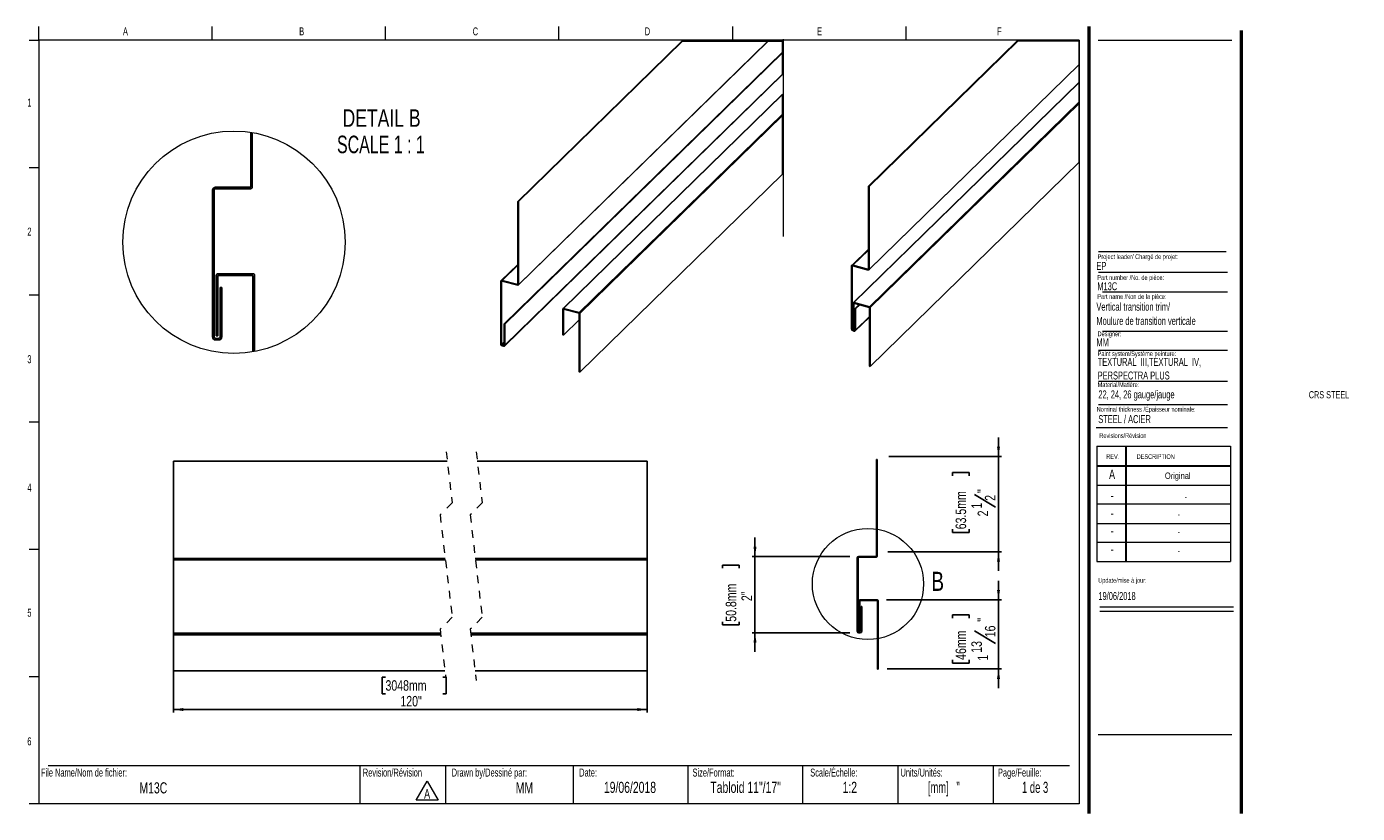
# Model space of a CAD drawing. Header units: inches. Extents: x 0.5 to 17.9, y 0.4 to 10.7.
import ezdxf

# ---------------------------------------------------------------- set-up
doc = ezdxf.new("R2010")
doc.units = ezdxf.units.IN
doc.header["$MEASUREMENT"] = 0
doc.linetypes.add('HIDDEN', pattern=[0.075, 0.05, -0.025])
doc.layers.add('FORMAT', color=7, linetype='Continuous')
doc.styles.add('SLDTEXTSTYLE0', font='TXT', dxfattribs={"width": 0.7})
doc.styles.add('SLDTEXTSTYLE1', font='TXT', dxfattribs={"width": 0.633333})
doc.styles.add('SLDTEXTSTYLE2', font='TXT', dxfattribs={"width": 0.625})
doc.styles.add('SLDTEXTSTYLE3', font='TXT', dxfattribs={"width": 0.75})
doc.styles.add('SLDTEXTSTYLE4', font='TXT', dxfattribs={"width": 0.681818})
doc.dimstyles.new('SLDDIMSTYLE0', dxfattribs={"dimtxt": 0.137795, "dimasz": 0.13, "dimexe": 0, "dimexo": 0.0625, "dimgap": 0.034449, "dimtad": 1, "dimdec": 6, "dimlfac": 2, "dimrnd": 1e-09, "dimzin": 12, "dimdsep": 46, "dimlunit": 5, "dimtxsty": 'SLDTEXTSTYLE3', "dimsah": 1, "dimcen": 0.09, "dimadec": 0, "dimazin": 3, "dimtfac": 1, "dimtmove": 0, "dimatfit": 0, "dimfxl": 1, "dimfrac": 2, "dimtolj": 1, "dimtzin": 12, "dimarcsym": 0})
doc.dimstyles.new('SLDDIMSTYLE1', dxfattribs={"dimtxt": 0.137795, "dimasz": 0.13, "dimexe": 0, "dimexo": 0.0625, "dimgap": 0.034449, "dimtad": 1, "dimlfac": 2, "dimrnd": 1e-09, "dimzin": 12, "dimdsep": 46, "dimlunit": 5, "dimtxsty": 'SLDTEXTSTYLE3', "dimsah": 1, "dimcen": 0.09, "dimadec": 0, "dimazin": 3, "dimtfac": 1, "dimtmove": 0, "dimatfit": 0, "dimfxl": 1, "dimfrac": 2, "dimtolj": 1, "dimtzin": 12, "dimarcsym": 0})
doc.dimstyles.new('SLDDIMSTYLE2', dxfattribs={"dimtxt": 0.137795, "dimasz": 0.13, "dimexe": 0, "dimexo": 0.0625, "dimgap": 0.034449, "dimtad": 1, "dimlfac": 2, "dimrnd": 1e-09, "dimzin": 12, "dimdsep": 46, "dimlunit": 5, "dimtxsty": 'SLDTEXTSTYLE3', "dimsah": 1, "dimcen": 0.09, "dimadec": 0, "dimazin": 3, "dimtfac": 1, "dimtofl": 0, "dimtmove": 0, "dimatfit": 3, "dimfxl": 1, "dimfrac": 2, "dimtolj": 1, "dimtzin": 12, "dimarcsym": 0})

# ---------------------------------------------------------------- blocks, each defined once
blk = doc.blocks.new('SW_NOTE_0')
at = {"color": 0, "linetype": 'Continuous', "lineweight": 0}
for p, q in [((-0.096, 0.015), (0.049, 0.266)), ((0.049, 0.266), (0.194, 0.015)), ((0.194, 0.015), (-0.096, 0.015))]:
    blk.add_line(p, q, dxfattribs=at)
at = {"color": 0, "linetype": 'Continuous', "lineweight": 0, "insert": (0.049, 0.161), "char_height": 0.125, "attachment_point": 2, "style": 'SLDTEXTSTYLE0'}
blk.add_mtext('A', dxfattribs=at)
blk = doc.blocks.new('SW_NOTE_1')
at = {"layer": 'FORMAT', "color": 0, "char_height": 0.10417, "attachment_point": 1, "style": 'SLDTEXTSTYLE0'}
for s, insert in [('TEXTURAL  III,TEXTURAL  IV,', (0, 0.134)), ('PERSPECTRA PLUS', (0, -0.044))]:
    blk.add_mtext(s, dxfattribs=dict(at, insert=insert))
blk = doc.blocks.new('_D')
at = {"layer": 'FORMAT'}
for p, q in [((13.195, 5.066), (13.195, 5.316)), ((11.757, 5.066), (13.234, 5.066)), ((13.195, 5.066), (13.195, 3.816)), ((12.591, 4.813), (12.591, 4.855)), ((12.591, 4.855), (12.81, 4.855)), ((12.81, 4.855), (12.81, 4.813)), ((12.879, 4.568), (13.154, 4.402)), ((12.591, 4.112), (12.591, 4.07)), ((12.591, 4.07), (12.81, 4.07)), ((12.81, 4.07), (12.81, 4.112)), ((11.747, 3.816), (13.234, 3.816)), ((13.195, 3.816), (13.195, 3.566))]:
    blk.add_line(p, q, dxfattribs=at)
for points in [[(13.195, 5.066), (13.215, 5.196), (13.175, 5.196)], [(13.195, 3.816), (13.175, 3.686), (13.215, 3.686)]]:
    blk.add_solid(points, dxfattribs=at)
at = {"layer": 'FORMAT', "attachment_point": 1, "rotation": 90, "style": 'SLDTEXTSTYLE3'}
for s, insert, char_height in [('63.5mm', (12.633, 4.112), 0.1378), ('"', (12.919, 4.587), 0.138), ('2', (13.017, 4.485), 0.138), ('1', (12.839, 4.383), 0.138), ('2', (12.921, 4.281), 0.138)]:
    blk.add_mtext(s, dxfattribs=dict(at, insert=insert, char_height=char_height))
blk = doc.blocks.new('_D_1')
at = {"layer": 'FORMAT'}
for p, q in [((10.006, 3.756), (10.006, 4.006)), ((11.247, 3.756), (9.967, 3.756)), ((10.006, 3.756), (10.006, 2.756)), ((9.582, 3.602), (9.582, 3.644)), ((9.582, 3.644), (9.8, 3.644)), ((9.8, 3.644), (9.8, 3.602)), ((9.582, 2.901), (9.582, 2.859)), ((9.582, 2.859), (9.8, 2.859)), ((9.8, 2.859), (9.8, 2.901)), ((11.247, 2.756), (9.967, 2.756)), ((10.006, 2.756), (10.006, 2.506))]:
    blk.add_line(p, q, dxfattribs=at)
for points in [[(10.006, 3.756), (10.026, 3.886), (9.986, 3.886)], [(10.006, 2.756), (9.986, 2.626), (10.026, 2.626)]]:
    blk.add_solid(points, dxfattribs=at)
at = {"layer": 'FORMAT', "char_height": 0.1378, "attachment_point": 1, "rotation": 90, "style": 'SLDTEXTSTYLE3'}
for s, insert in [('50.8mm', (9.623, 2.901)), ('2"', (9.829, 3.172))]:
    blk.add_mtext(s, dxfattribs=dict(at, insert=insert))
blk = doc.blocks.new('_D_2')
at = {"layer": 'FORMAT'}
for p, q in [((13.195, 3.189), (13.195, 3.439)), ((11.728, 3.189), (13.234, 3.189)), ((13.195, 3.189), (13.195, 2.283)), ((12.591, 2.95), (12.591, 2.992)), ((12.591, 2.992), (12.81, 2.992)), ((12.81, 2.992), (12.81, 2.95)), ((12.879, 2.781), (13.154, 2.616)), ((11.738, 2.283), (13.234, 2.283)), ((12.591, 2.402), (12.591, 2.36)), ((12.591, 2.36), (12.81, 2.36)), ((12.81, 2.36), (12.81, 2.402)), ((13.195, 2.283), (13.195, 2.033))]:
    blk.add_line(p, q, dxfattribs=at)
for points in [[(13.195, 3.189), (13.215, 3.319), (13.175, 3.319)], [(13.195, 2.283), (13.175, 2.153), (13.215, 2.153)]]:
    blk.add_solid(points, dxfattribs=at)
at = {"layer": 'FORMAT', "attachment_point": 1, "rotation": 90, "style": 'SLDTEXTSTYLE3'}
for s, insert, char_height in [('"', (12.919, 2.902), 0.138), ('46mm', (12.633, 2.402), 0.1378), ('16', (13.017, 2.698), 0.1378), ('13', (12.839, 2.495), 0.1378), ('1', (12.921, 2.393), 0.138)]:
    blk.add_mtext(s, dxfattribs=dict(at, insert=insert, char_height=char_height))
blk = doc.blocks.new('SW_NOTE_2')
at = {"layer": 'FORMAT', "color": 0, "attachment_point": 2}
for s, insert, char_height, style in [('DETAIL B', (0.598, 0.295), 0.2292, 'SLDTEXTSTYLE3'), ('SCALE 1 : 1', (0.589, -0.05), 0.22917, 'SLDTEXTSTYLE4')]:
    blk.add_mtext(s, dxfattribs=dict(at, insert=insert, char_height=char_height, style=style))
blk = doc.blocks.new('_D_3')
at = {"layer": 'FORMAT'}
for p, q in [((2.389, 3.593), (2.389, 1.713)), ((8.595, 3.593), (8.595, 1.713)), ((5.167, 2.177), (5.125, 2.177)), ((5.125, 2.177), (5.125, 1.958)), ((5.919, 2.177), (5.961, 2.177)), ((5.961, 2.177), (5.961, 1.958)), ((5.125, 1.958), (5.167, 1.958)), ((5.961, 1.958), (5.919, 1.958)), ((2.389, 1.752), (8.595, 1.752))]:
    blk.add_line(p, q, dxfattribs=at)
for points in [[(2.389, 1.752), (2.519, 1.732), (2.519, 1.772)], [(8.595, 1.752), (8.465, 1.772), (8.465, 1.732)]]:
    blk.add_solid(points, dxfattribs=at)
at = {"layer": 'FORMAT', "char_height": 0.1378, "attachment_point": 1, "style": 'SLDTEXTSTYLE3'}
for s, insert in [('3048mm', (5.167, 2.136)), ('120"', (5.362, 1.93))]:
    blk.add_mtext(s, dxfattribs=dict(at, insert=insert))

msp = doc.modelspace()

# ---------------------------------------------------------------- linework, layer by layer
at = {"color": 7, "linetype": 'Continuous', "lineweight": 18}
for p, q in [((0.6262516, 10.51707317), (0.6262516, 10.69394495)), ((2.89708494, 10.51707317), (2.89708494, 10.69394495)), ((5.16791827, 10.51707317), (5.16791827, 10.69394495)), ((7.4387516, 10.51707317), (7.4387516, 10.69394495)), ((9.70958494, 10.69394495), (9.70958494, 10.51707317)), ((11.98041827, 10.69394495), (11.98041827, 10.51707317)), ((0.5012516, 10.51707317), (0.6262516, 10.51707317)), ((14.2512516, 10.51707317), (0.6262516, 10.51707317)), ((0.6262516, 10.51707317), (0.6262516, 0.51707317)), ((14.2512516, 10.51707317), (14.2512516, 0.51707317)), ((14.5012516, 10.51707317), (16.2512516, 10.51707317)), ((10.36733447, 8.76178597), (10.36733447, 9.80885654)), ((0.5012516, 8.8504065), (0.6262516, 8.8504065)), ((14.50528094, 7.4796461), (16.19286796, 7.4796461)), ((0.5012516, 7.18373984), (0.6262516, 7.18373984)), ((14.55782728, 7.22283311), (16.19286796, 7.22283311)), ((14.55782728, 6.70729719), (16.19286796, 6.70729719)), ((14.50528094, 6.45740283), (16.19286796, 6.45740283)), ((14.50528094, 6.05316409), (16.19286796, 6.05316409)), ((14.50528094, 5.74531323), (16.19286796, 5.74531323)), ((0.5012516, 5.51707317), (0.6262516, 5.51707317)), ((14.4754278, 5.446808), (16.19286796, 5.446808)), ((14.48119985, 5.19874946), (16.23119985, 5.19874946)), ((14.48119985, 5.19874946), (14.48119985, 3.68874946)), ((14.85619985, 5.19874946), (14.85619985, 3.68874946)), ((14.86619985, 5.19874946), (14.86619985, 3.68874946)), ((16.23119985, 5.19874946), (16.23119985, 3.68874946)), ((14.48119985, 4.94874946), (16.23119985, 4.94874946)), ((14.48119985, 4.93874946), (16.23119985, 4.93874946)), ((14.48119985, 4.68874946), (16.23119985, 4.68874946)), ((16.23119985, 4.43874946), (14.48119985, 4.43874946)), ((14.48119985, 4.18874946), (16.23119985, 4.18874946)), ((0.5012516, 3.8504065), (0.6262516, 3.8504065)), ((16.23119985, 3.93874946), (14.48119985, 3.93874946)), ((14.48119985, 3.68874946), (16.23119985, 3.68874946)), ((14.52153854, 3.094666), (16.27153854, 3.094666)), ((14.52153854, 3.03864953), (16.27153854, 3.03864953)), ((0.5012516, 2.18373984), (0.6262516, 2.18373984)), ((0.7512516, 1.01707317), (14.1262516, 1.01707317)), ((4.83168021, 1.01707317), (4.83168021, 0.51707317)), ((5.95393245, 1.01707317), (5.95393245, 0.51707317)), ((7.6262516, 1.01707317), (7.6262516, 0.51707317)), ((9.1262516, 1.01707317), (9.1262516, 0.51707317)), ((10.6262516, 1.01707317), (10.6262516, 0.51707317)), ((11.8762516, 1.01707317), (11.8762516, 0.51707317)), ((13.1262516, 1.01707317), (13.1262516, 0.51707317)), ((0.6262516, 0.51707317), (0.5012516, 0.51707317)), ((14.2512516, 0.51707317), (0.6262516, 0.51707317))]:
    msp.add_line(p, q, dxfattribs=at)
at = {"color": 7, "linetype": 'Continuous', "lineweight": 50}
for p, q in [((14.3762516, 10.69394495), (14.3762516, 0.39207317)), ((16.3762516, 0.39207317), (16.3762516, 10.64207317))]:
    msp.add_line(p, q, dxfattribs=at)
at = {"color": 7, "linetype": 'Continuous', "lineweight": 25}
for p, q in [((6.89833711, 8.40529505), (9.04180696, 10.4973864)), ((6.90532188, 7.30846399), (10.1725587, 10.4973864)), ((6.90718159, 8.40289092), (9.05311424, 10.4973864)), ((6.90718159, 7.31321711), (10.16954796, 10.4973864)), ((11.49094633, 8.60470302), (13.43641847, 10.50354274)), ((11.49979082, 8.60229772), (13.44772693, 10.50354274)), ((6.72145328, 6.80117801), (10.36733447, 10.35967034)), ((6.73029777, 6.79877388), (10.36733447, 10.3486341)), ((11.49792993, 7.50787196), (14.25214793, 10.19607429)), ((11.49979082, 7.5126239), (14.25214793, 10.19900994)), ((6.72657835, 6.51176109), (10.36733447, 10.06525156)), ((6.73029777, 6.52126615), (10.36733447, 10.07112637)), ((14.25214793, 9.96648142), (11.29353293, 7.07878188)), ((11.30051653, 7.0801969), (14.25214793, 9.96107946)), ((10.36733447, 9.80885654), (7.4919454, 7.00238827)), ((7.49893017, 7.0038033), (10.36733447, 9.80345458)), ((11.50393264, 7.02491242), (14.25214793, 9.70725519)), ((11.51277712, 7.01393719), (14.25214793, 9.68764667)), ((7.70234627, 6.94851881), (10.36733447, 9.54962914)), ((7.71119076, 6.93754358), (10.36733447, 9.53002179)), ((3.40206987, 8.59180461), (3.40206987, 9.30985187)), ((3.42206988, 8.59180461), (3.42206988, 9.30665722)), ((11.51277712, 6.24570137), (14.25214793, 8.91941085)), ((7.71119076, 6.16930776), (10.36733447, 8.76178597)), ((2.90206988, 6.63180462), (2.90206988, 8.55180461)), ((2.92206988, 6.63180462), (2.92206988, 8.55180461)), ((2.94206989, 8.59180461), (3.40206987, 8.59180461)), ((2.94206989, 8.57180462), (3.40206987, 8.57180462)), ((11.49094633, 8.60470302), (11.49979082, 8.60229772)), ((11.49094633, 7.51502921), (11.49094633, 8.60470302)), ((11.49979082, 7.5126239), (11.49979082, 8.60229772)), ((6.89833711, 8.40529505), (6.90718159, 8.40289092)), ((6.89833711, 7.31562124), (6.89833711, 8.40529505)), ((6.90718159, 7.31321711), (6.90718159, 8.40289092)), ((11.49094633, 7.77965741), (11.27356068, 7.5674813)), ((6.89833711, 7.58024944), (6.68095146, 7.3680745)), ((11.26984126, 6.73509539), (11.26984126, 7.55797741)), ((11.27868574, 6.73269243), (11.27868574, 7.5555721)), ((11.28753023, 7.57031134), (11.49094633, 7.51502921)), ((11.28753023, 7.56174142), (11.49094633, 7.50645694)), ((2.95143997, 6.6439699), (2.95143997, 7.43646997)), ((2.97143995, 7.45646994), (3.43143996, 7.45646994)), ((2.97143995, 7.43646997), (3.43143996, 7.43646997)), ((2.97143995, 6.6439699), (2.97143995, 7.43646997)), ((3.43143996, 7.43646997), (3.43143996, 6.4364108)), ((3.45143996, 7.43646997), (3.45143996, 6.44002668)), ((6.67723204, 6.5356886), (6.67723204, 7.35856826)), ((6.68607652, 6.53328446), (6.68607652, 7.3561653)), ((6.694921, 7.37090455), (6.89833711, 7.31562124)), ((6.694921, 7.36233345), (6.89833711, 7.30704897)), ((3.00206989, 7.27930459), (3.00206989, 6.63180462)), ((3.00206989, 7.27930459), (3.02206988, 7.27930459)), ((3.02206988, 7.27930459), (3.02206988, 6.63180462)), ((7.49008569, 6.65798254), (7.49008569, 6.99763515)), ((7.49893017, 7.0038033), (7.70234627, 6.94851881)), ((7.49893017, 6.99523102), (7.70234627, 6.93994771)), ((7.49893017, 6.65557841), (7.49893017, 6.99523102)), ((11.29167205, 6.73437732), (11.29167205, 7.07402758)), ((11.30051653, 7.0801969), (11.50393264, 7.02491242)), ((11.30051653, 7.07162463), (11.50393264, 7.01634014)), ((11.30051653, 6.73197202), (11.30051653, 7.07162463)), ((11.31406134, 7.00058481), (11.36804343, 7.0532739)), ((11.31406134, 7.00058481), (11.31406134, 6.72307825)), ((11.31406134, 7.00058481), (11.32290582, 6.99818185)), ((11.32290582, 6.99818185), (11.37688792, 7.0508686)), ((11.32290582, 6.99818185), (11.32290582, 6.72067295)), ((11.50393264, 7.01634014), (11.50393264, 6.24810433)), ((11.51277712, 7.01393719), (11.51277712, 6.24570137)), ((6.72145328, 6.80117801), (6.72145328, 6.52367028)), ((6.72145328, 6.80117801), (6.73029777, 6.79877388)), ((6.73029777, 6.79877388), (6.73029777, 6.52126615)), ((7.49893017, 6.65557841), (7.70234627, 6.85411937)), ((7.70234627, 6.93994771), (7.70234627, 6.17171072)), ((7.71119076, 6.93754358), (7.71119076, 6.16930776)), ((11.3191864, 6.71116906), (11.50393264, 6.89148719)), ((2.97143995, 6.6439699), (2.95143997, 6.6439699)), ((7.49893017, 6.65557841), (7.49008569, 6.65798254)), ((11.30521685, 6.71690894), (11.28753023, 6.7217172)), ((11.30521685, 6.70833666), (11.28753023, 6.71314493)), ((11.30051653, 6.73197202), (11.29167205, 6.73437732)), ((11.30051653, 6.73197202), (11.31406134, 6.74519298)), ((2.98206988, 6.61180465), (2.94206989, 6.61180465)), ((2.98206988, 6.59180469), (2.94206989, 6.59180469)), ((6.7126088, 6.51750214), (6.694921, 6.52230923)), ((6.7126088, 6.50892987), (6.694921, 6.51373813)), ((7.71119076, 6.16930776), (7.70234627, 6.17171072)), ((11.51277712, 6.24570137), (11.50393264, 6.24810433)), ((5.97549848, 5.00231682), (2.38873501, 5.00231682)), ((2.38873501, 3.73106683), (2.38873501, 5.00231682)), ((8.59506023, 5.00231682), (6.36919986, 5.00231682)), ((8.59506023, 3.73106683), (8.59506023, 5.00231682)), ((11.59506205, 3.75644757), (11.59506205, 5.02769757)), ((11.59506205, 5.02769757), (11.60506205, 5.02769757)), ((11.60506205, 3.75644757), (11.60506205, 5.02769757)), ((5.94890167, 3.73106683), (2.38873501, 3.73106683)), ((2.38873501, 3.71106683), (2.38873501, 3.73106683)), ((5.951253, 3.71106683), (2.38873501, 3.71106683)), ((2.38873501, 2.75106684), (2.38873501, 3.71106683)), ((8.59506023, 3.73106683), (6.34260305, 3.73106683)), ((8.59506023, 3.71106683), (6.34495438, 3.71106683)), ((8.59506023, 3.71106683), (8.59506023, 3.73106683)), ((8.59506023, 2.75106684), (8.59506023, 3.71106683)), ((11.34506205, 2.77644757), (11.34506205, 3.73644757)), ((11.35506205, 2.77644757), (11.35506205, 3.73644757)), ((11.36506205, 3.75644757), (11.59506205, 3.75644757)), ((11.36506205, 3.74644757), (11.59506205, 3.74644757)), ((11.36974709, 2.78253025), (11.36974709, 3.17878025)), ((11.37974709, 3.18878025), (11.60974709, 3.18878025)), ((11.37974709, 3.17878025), (11.60974709, 3.17878025)), ((11.37974709, 2.78253025), (11.37974709, 3.17878025)), ((11.60974709, 3.17878025), (11.60974709, 2.28253025)), ((11.61974709, 3.17878025), (11.61974709, 2.28253025)), ((11.39506205, 3.10019757), (11.39506205, 2.77644757)), ((11.39506205, 3.10019757), (11.40506205, 3.10019757)), ((11.40506205, 3.10019757), (11.40506205, 2.77644757)), ((5.88807911, 2.75106684), (2.38873501, 2.75106684)), ((2.38873501, 2.7310668), (2.38873501, 2.75106684)), ((2.38873501, 2.7310668), (2.38873501, 2.25714952)), ((5.89043045, 2.7310668), (2.38873501, 2.7310668)), ((8.59506023, 2.75106684), (6.2817805, 2.75106684)), ((8.59506023, 2.7310668), (6.28412948, 2.7310668)), ((8.59506023, 2.7310668), (8.59506023, 2.75106684)), ((8.59506023, 2.7310668), (8.59506023, 2.25714952)), ((11.38506205, 2.76644757), (11.36506205, 2.76644757)), ((11.38506205, 2.75644757), (11.36506205, 2.75644757)), ((11.37974709, 2.78253025), (11.36974709, 2.78253025)), ((11.61974709, 2.28253025), (11.60974709, 2.28253025)), ((5.9461209, 2.25714952), (2.38873501, 2.25714952)), ((8.59506023, 2.25714952), (6.33982228, 2.25714952))]:
    msp.add_line(p, q, dxfattribs=at)
at = {"color": 8, "linetype": 'Continuous', "lineweight": 25}
for p, q in [((11.28753023, 7.57031134), (11.49094633, 7.76885348)), ((6.694921, 7.37090455), (6.89833711, 7.56944551)), ((11.27868574, 7.5555721), (11.28534081, 7.56206995)), ((6.68607652, 7.3561653), (6.69273276, 7.36266198)), ((11.32290582, 6.72067295), (11.50393264, 6.89736083)), ((11.27868574, 6.73269243), (11.29167205, 6.74536898)), ((11.28753023, 6.7217172), (11.29857821, 6.73250001)), ((11.30521685, 6.71690894), (11.31406134, 6.72554222)), ((6.68607652, 6.53328446), (6.72145328, 6.56781292)), ((6.694921, 6.52230923), (6.72145328, 6.54820557)), ((6.7126088, 6.51750214), (6.72145328, 6.52613425))]:
    msp.add_line(p, q, dxfattribs=at)
at = {"color": 7, "linetype": 'HIDDEN', "lineweight": 18}
for p, q in [((5.96081043, 5.12731683), (6.03955059, 4.45726516)), ((6.35451122, 5.12731683), (6.43325138, 4.45726516)), ((6.03955059, 4.45726516), (5.88207028, 4.29978484)), ((6.43325138, 4.45726516), (6.27577106, 4.29978484)), ((5.88207028, 4.29978484), (6.03955059, 2.95968149)), ((6.27577106, 4.29978484), (6.43325138, 2.95968149)), ((6.03955059, 2.95968149), (5.88207028, 2.80220118)), ((5.88207028, 2.80220118), (5.96081043, 2.13214951)), ((6.43325138, 2.95968149), (6.27577106, 2.80220118)), ((6.27577106, 2.80220118), (6.35451122, 2.13214951))]:
    msp.add_line(p, q, dxfattribs=at)
at = {"color": 7, "linetype": 'Continuous', "lineweight": 18, "flags": 128}
for points in [[(10.36733447, 10.06525156), (10.36733447, 10.07112637), (10.36733447, 10.3486341), (10.36733447, 10.35967034), (10.36733447, 10.4973864), (10.1725587, 10.4973864), (10.16954796, 10.4973864), (9.05311424, 10.4973864), (9.04180696, 10.4973864)], [(14.25214793, 8.91941085), (14.25214793, 9.68764667), (14.25214793, 9.70725519), (14.25214793, 9.96107946), (14.25214793, 9.96648142), (14.25214793, 10.19607429), (14.25214793, 10.19900994), (14.25214793, 10.50354274), (13.44772693, 10.50354274), (13.43641847, 10.50354274)]]:
    msp.add_lwpolyline(points, dxfattribs=at)
at = {"color": 7, "linetype": 'Continuous', "lineweight": 18}
for centre, radius in [((3.18245015, 7.87074521), 1.45577677), ((11.4852522, 3.39591349), 0.72788839)]:
    msp.add_circle(centre, radius, dxfattribs=at)
at = {"color": 7, "linetype": 'Continuous', "lineweight": 25}
for centre, radius, start, end in [((2.94206987, 8.55180461), 0.03999999, 89.999972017, 180.000001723), ((2.94206988, 8.55180462), 0.02, 89.999972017, 180.000027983), ((3.40206991, 8.59180458), 0.01999996, 269.999882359, 0.000065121), ((11.28284136, 7.55818452), 0.01300175, 68.860857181, 180.912740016), ((11.28518639, 7.55567711), 0.0065015, 68.868649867, 180.925402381), ((11.49329134, 7.51251953), 0.00650031, 248.853551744, 0.920045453), ((2.97143984, 7.43647007), 0.01999987, 89.999665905, 180.000281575), ((3.43144006, 7.43647003), 0.0199999, 359.999808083, 90.000296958), ((6.69023228, 7.35877747), 0.01300193, 68.861886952, 180.921938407), ((6.69257658, 7.35626999), 0.00650091, 68.861100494, 180.922724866), ((6.90068141, 7.31311259), 0.00650103, 248.862673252, 0.921152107), ((7.49658587, 6.99773967), 0.00650103, 68.862673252, 180.921152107), ((11.29817294, 7.07413223), 0.00650174, 68.871795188, 180.92225706), ((11.5006551, 7.01321987), 0.01214323, 3.386501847, 74.341293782), ((7.69906748, 6.93682525), 0.01214454, 3.390925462, 74.336870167), ((2.94206965, 6.63180446), 0.03999977, 179.999763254, 270.000341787), ((2.94206975, 6.63180452), 0.01999987, 179.999718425, 270.000386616), ((2.9820701, 6.63180446), 0.03999977, 269.999684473, 0.000236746), ((2.98206999, 6.63180456), 0.0199999, 269.999703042, 0.000191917), ((11.29408929, 6.73653323), 0.02429062, 183.393506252, 254.334289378), ((11.29080777, 6.73340975), 0.01214323, 183.386501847, 254.341293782), ((11.30756069, 6.72297325), 0.0065015, 248.868649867, 0.925402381), ((11.30990295, 6.72046751), 0.0130045, 248.878652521, 0.905172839), ((6.70147985, 6.53712627), 0.0242904, 183.393138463, 254.334657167), ((6.6981998, 6.53400279), 0.01214454, 183.390925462, 254.336870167), ((6.71495322, 6.52356559), 0.00650091, 248.861100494, 0.922724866), ((6.71729615, 6.52105892), 0.01300327, 248.870663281, 0.913162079), ((11.36506205, 3.73644757), 0.02, 90, 180), ((11.36506205, 3.73644757), 0.01, 90, 180), ((11.59506205, 3.75644757), 0.01, 270, 0), ((11.37974709, 3.17878025), 0.01, 90, 180), ((11.60974709, 3.17878025), 0.01, 0, 90), ((11.36506205, 2.77644757), 0.02, 180, 270), ((11.36506205, 2.77644757), 0.01, 180, 270), ((11.38506205, 2.77644757), 0.02, 270, 0), ((11.38506205, 2.77644757), 0.01, 270, 360)]:
    msp.add_arc(centre, radius, start, end, dxfattribs=at)
at = {"layer": 'FORMAT', "color": 250, "lineweight": 18, "true_color": 0x454545}
for p, q in [((10.37279816, 10.52967732), (10.37279816, 7.94712677)), ((14.50528094, 7.74778908), (16.17565424, 7.74778908))]:
    msp.add_line(p, q, dxfattribs=at)
at = {"layer": 'FORMAT', "lineweight": 18}
msp.add_line((14.5012516, 1.42655357), (16.2512516, 1.42655357), dxfattribs=at)

# ---------------------------------------------------------------- block references
at = {"color": 7, "linetype": 'Continuous', "lineweight": 0}
msp.add_blockref('SW_NOTE_0', (5.66292394, 0.55004025), dxfattribs=at)
at = {"layer": 'FORMAT'}
for name, p in [('SW_NOTE_2', (4.51777951, 9.31607011)), ('SW_NOTE_1', (14.4936793, 6.22195149))]:
    msp.add_blockref(name, p, dxfattribs=at)

# ---------------------------------------------------------------- texts
at = {"color": 7, "linetype": 'Continuous', "lineweight": 0}
for s, insert, char_height, attachment_point, style in [('A', (1.76142579, 10.6839024), 0.10416667, 2, 'SLDTEXTSTYLE0'), ('B', (4.06958911, 10.6839024), 0.10416667, 2, 'SLDTEXTSTYLE0'), ('C', (6.34413178, 10.6839024), 0.10416667, 2, 'SLDTEXTSTYLE0'), ('D', (8.59747332, 10.6839024), 0.10416667, 2, 'SLDTEXTSTYLE0'), ('E', (10.8526565, 10.6839024), 0.10416667, 2, 'SLDTEXTSTYLE0'), ('F', (13.20742543, 10.6839024), 0.10416667, 2, 'SLDTEXTSTYLE0'), ('1', (0.5037246, 9.75182478), 0.10416667, 2, 'SLDTEXTSTYLE0'), ('2', (0.5037246, 8.06186262), 0.10416667, 2, 'SLDTEXTSTYLE0'), ('Project leader/ Chargé de projet:', (14.49277361, 7.71280373), 0.0625, 1, 'SLDTEXTSTYLE0'), ('EP', (14.47701034, 7.61261449), 0.104166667, 1, 'SLDTEXTSTYLE0'), ('Part number /No. de pièce:', (14.48926382, 7.43950417), 0.0625, 1, 'SLDTEXTSTYLE0'), ('M13C', (14.48926382, 7.34629318), 0.104166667, 1, 'SLDTEXTSTYLE0'), ('Designer:', (14.49277361, 6.70270676), 0.0625, 1, 'SLDTEXTSTYLE0'), ('MM', (14.47701034, 6.6115619), 0.104166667, 1, 'SLDTEXTSTYLE0'), ('Paint system/Système peinture:', (14.4936793, 6.44233934), 0.0625, 1, 'SLDTEXTSTYLE0'), ('3', (0.5037246, 6.39100017), 0.10416667, 2, 'SLDTEXTSTYLE0'), ('CRS STEEL', (17.25790342, 5.92072099), 0.09375, 1, 'SLDTEXTSTYLE0'), ('Nominal thickness /Épaisseur nominale:', (14.48027845, 5.71521348), 0.0625, 1, 'SLDTEXTSTYLE0'), ('STEEL / ACIER', (14.50193609, 5.60657576), 0.1041666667, 1, 'SLDTEXTSTYLE0'), ('Revisions/Révision', (14.51560122, 5.36941883), 0.0625, 1, 'SLDTEXTSTYLE0'), ('REV.', (14.60623117, 5.09512968), 0.0625, 1, 'SLDTEXTSTYLE0'), ('DESCRIPTION', (15.00414236, 5.09512968), 0.0625, 1, 'SLDTEXTSTYLE0'), ('A', (14.68204136, 4.89428093), 0.125, 2, 'SLDTEXTSTYLE0'), ('4', (0.5037246, 4.7085424), 0.10416667, 2, 'SLDTEXTSTYLE0'), ('Original', (15.54196943, 4.85546175), 0.083333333, 2, 'SLDTEXTSTYLE0'), ('-', (14.68335791, 4.61740373), 0.125, 2, 'SLDTEXTSTYLE0'), ('-', (15.64717395, 4.57858454), 0.08333333, 2, 'SLDTEXTSTYLE0'), ('-', (14.68335791, 4.38816527), 0.125, 2, 'SLDTEXTSTYLE0'), ('-', (15.55567278, 4.34934608), 0.08333333, 2, 'SLDTEXTSTYLE0'), ('-', (14.68335791, 4.15690015), 0.125, 2, 'SLDTEXTSTYLE0'), ('-', (15.55567278, 4.11808096), 0.08333333, 2, 'SLDTEXTSTYLE0'), ('-', (14.68335791, 3.91429561), 0.125, 2, 'SLDTEXTSTYLE0'), ('-', (15.55567278, 3.87547642), 0.08333333, 2, 'SLDTEXTSTYLE0'), ('Update/mise à jour:', (14.50090209, 3.47468308), 0.0625, 1, 'SLDTEXTSTYLE0'), ('19/06/2018', (14.50292977, 3.29031445), 0.104166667, 1, 'SLDTEXTSTYLE0'), ('5', (0.5037246, 3.07157689), 0.10416667, 2, 'SLDTEXTSTYLE0'), ('6', (0.5037246, 1.38784093), 0.10416667, 2, 'SLDTEXTSTYLE0'), ('File Name/Nom de fichier:', (0.65493189, 0.97867855), 0.1041666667, 1, 'SLDTEXTSTYLE0'), ('Revision/Révision', (4.87009835, 0.97867855), 0.1041666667, 1, 'SLDTEXTSTYLE0'), ('Drawn by/Dessiné par:', (6.03329934, 0.97867855), 0.1041666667, 1, 'SLDTEXTSTYLE0'), ('Date:', (7.70350905, 0.97867855), 0.104166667, 1, 'SLDTEXTSTYLE0'), ('Size/Format:', (9.18750927, 0.97867855), 0.1041666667, 1, 'SLDTEXTSTYLE0'), ('Scale/Échelle:', (10.72938767, 0.97867855), 0.1041666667, 1, 'SLDTEXTSTYLE0'), ('Units/Unités:', (11.91111672, 0.97867855), 0.1041666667, 1, 'SLDTEXTSTYLE0'), ('Page/Feuille:', (13.18799756, 0.97867855), 0.1041666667, 1, 'SLDTEXTSTYLE0'), ('M13C', (2.12686261, 0.79939677), 0.145833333, 2, 'SLDTEXTSTYLE0'), ('MM', (6.98639338, 0.79939676), 0.145833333, 2, 'SLDTEXTSTYLE0'), ('19/06/2018', (8.36878578, 0.80596202), 0.145833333, 2, 'SLDTEXTSTYLE0'), ('Tabloid 11"/17"', (9.88310669, 0.80596202), 0.1458333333, 2, 'SLDTEXTSTYLE0'), ('1:2', (11.24744214, 0.80596202), 0.145833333, 2, 'SLDTEXTSTYLE0'), ('[mm]   "', (12.47899807, 0.80596202), 0.145833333, 2, 'SLDTEXTSTYLE2'), ('1 de 3', (13.67421983, 0.80596202), 0.145833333, 2, 'SLDTEXTSTYLE1')]:
    msp.add_mtext(s, dxfattribs=dict(at, insert=insert, char_height=char_height, attachment_point=attachment_point, style=style))
at = {"color": 7, "linetype": 'Continuous', "lineweight": 18, "insert": (12.31448756, 3.55547692), "char_height": 0.25, "attachment_point": 1, "style": 'SLDTEXTSTYLE3'}
msp.add_mtext('B', dxfattribs=at)
at = {"layer": 'FORMAT', "attachment_point": 1, "style": 'SLDTEXTSTYLE0'}
for s, insert, char_height in [('Part name /Non de la pièce:', (14.48926382, 7.1904184), 0.0625), ('Vertical transition trim/', (14.47701034, 7.07848563), 0.1041666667), ('Moulure de transition verticale', (14.47701034, 6.89222649), 0.1041666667), ('Material/Matière:', (14.4936793, 6.0368173), 0.0625), ('22, 24, 26 gauge/jauge', (14.503118, 5.93042578), 0.1041666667)]:
    msp.add_mtext(s, dxfattribs=dict(at, insert=insert, char_height=char_height))

# ---------------------------------------------------------------- dimensions: what is measured, and where the dimension line sits
at = {"layer": 'FORMAT'}
for base, p1, p2, dimstyle, picture, middle in [((13.19455024, 3.81568608), (11.63849709, 5.06568608), (11.62849709, 3.81568608), 'SLDDIMSTYLE0', '_D', (13.19455024, 4.46241119)), ((10.00647937, 2.75644757), (11.36506205, 3.75644757), (11.36506205, 2.75644757), 'SLDDIMSTYLE1', '_D_1', (10.00647937, 3.25116088)), ((13.19455024, 2.28253025), (11.60974709, 3.18878025), (11.61974709, 2.28253025), 'SLDDIMSTYLE0', '_D_2', (13.19455024, 2.67572449))]:
    dim = msp.add_linear_dim(base=base, p1=p1, p2=p2, angle=90, dimstyle=dimstyle, dxfattribs=at)
    dim.commit()
    dim.dimension.update_dxf_attribs({"geometry": picture, "text_midpoint": middle, "dimtype": 160})
dim = msp.add_linear_dim(base=(8.59505927, 1.75198129), p1=(2.38873596, 3.71106683), p2=(8.59505927, 3.71106683), angle=0, text='120"', dimstyle='SLDDIMSTYLE2', dxfattribs=at)
dim.commit()
dim.dimension.update_dxf_attribs({"geometry": '_D_3', "text_midpoint": (5.54334456, 1.75198129), "dimtype": 160})

doc.saveas('drawing.dxf')
